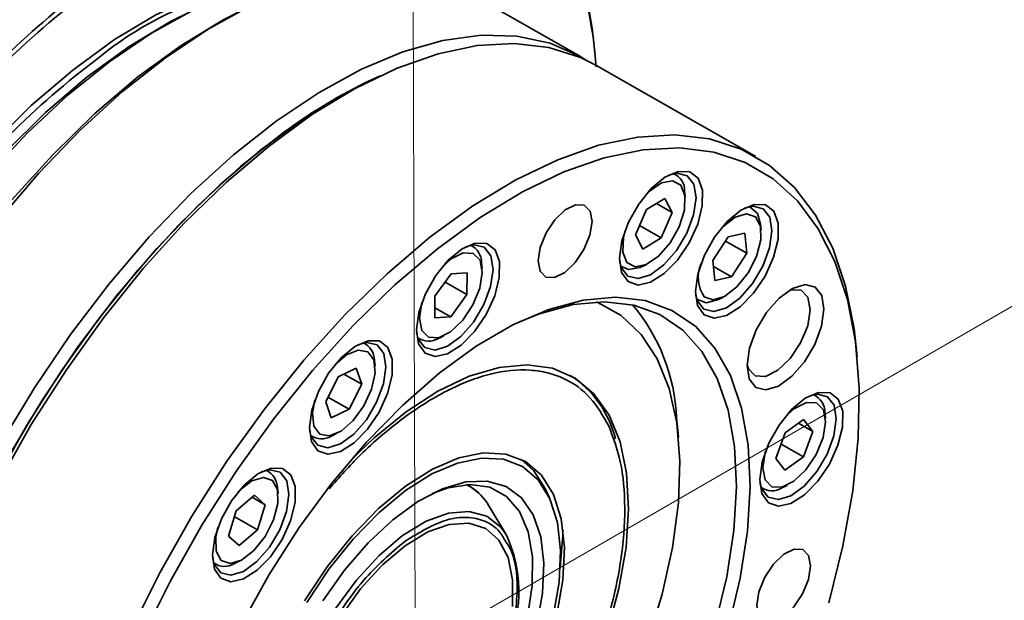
# Model space of a CAD drawing. Header units: millimetres. Extents: x -7686 to -856, y -458 to 6140.
# Tile 80 of 102: x -3471.93 to -3468.04, y 2009.18 to 2011.47. Entities that reach past the tile are written whole.
import ezdxf

# ---------------------------------------------------------------- set-up
doc = ezdxf.new("R2010")
doc.units = ezdxf.units.MM
doc.header["$LTSCALE"] = 5
doc.layers.add('1轮廓实线层', color=7, linetype='Continuous', lineweight=18)

msp = doc.modelspace()

# ---------------------------------------------------------------- linework, layer by layer
at = {"linetype": 'Continuous', "lineweight": 35}
for p, q in [((-3469.7164, 2011.3243), (-3470.1549, 2011.5742)), ((-3469.6575, 2011.311), (-3469.6604, 2011.3414)), ((-3469.0241, 2010.9298), (-3469.6587, 2011.2914)), ((-3470.5085, 2011.2492), (-3470.5431, 2011.2329)), ((-3469.3396, 2010.8576), (-3469.348, 2010.8624)), ((-3469.456, 2010.7201), (-3469.3833, 2010.7642)), ((-3469.3833, 2010.7642), (-3469.3541, 2010.7084)), ((-3469.3033, 2010.7701), (-3469.3055, 2010.7929)), ((-3469.4166, 2010.744), (-3469.3541, 2010.7084)), ((-3469.0394, 2010.727), (-3469.0479, 2010.7318)), ((-3469.4995, 2010.6201), (-3469.456, 2010.7201)), ((-3469.3541, 2010.7084), (-3469.3977, 2010.6084)), ((-3469.4834, 2010.6573), (-3469.3977, 2010.6084)), ((-3469.0031, 2010.6395), (-3469.0053, 2010.6623)), ((-3469.4704, 2010.5643), (-3469.4995, 2010.6201)), ((-3469.3977, 2010.6084), (-3469.4704, 2010.5643)), ((-3469.1933, 2010.5194), (-3469.1337, 2010.6124)), ((-3469.1337, 2010.6124), (-3469.0671, 2010.6266)), ((-3469.0671, 2010.6266), (-3469.0601, 2010.5478)), ((-3470.1418, 2010.5749), (-3470.1503, 2010.5797)), ((-3469.1443, 2010.5958), (-3469.0601, 2010.5478)), ((-3469.0601, 2010.5478), (-3469.1197, 2010.4548)), ((-3470.1055, 2010.4874), (-3470.1077, 2010.5102)), ((-3469.5271, 2010.4837), (-3469.5577, 2010.4971)), ((-3469.5572, 2010.4954), (-3469.5487, 2010.4906)), ((-3469.4757, 2010.4942), (-3469.4549, 2010.504)), ((-3469.1862, 2010.4406), (-3469.1933, 2010.5194)), ((-3469.1911, 2010.4955), (-3469.1197, 2010.4548)), ((-3470.2921, 2010.3778), (-3470.2284, 2010.4664)), ((-3470.2284, 2010.4664), (-3470.1654, 2010.4701)), ((-3470.1654, 2010.4701), (-3470.166, 2010.3853)), ((-3469.1197, 2010.4548), (-3469.1862, 2010.4406)), ((-3470.2517, 2010.4341), (-3470.166, 2010.3853)), ((-3470.2927, 2010.293), (-3470.2921, 2010.3778)), ((-3470.166, 2010.3853), (-3470.2297, 2010.2967)), ((-3469.1755, 2010.3636), (-3469.1548, 2010.3734)), ((-3470.2924, 2010.3325), (-3470.2297, 2010.2967)), ((-3469.257, 2010.3648), (-3469.2486, 2010.36)), ((-3470.2297, 2010.2967), (-3470.2927, 2010.293)), ((-3470.2779, 2010.2116), (-3470.2572, 2010.2213)), ((-3470.5653, 2010.1893), (-3470.5738, 2010.1941)), ((-3470.3594, 2010.2128), (-3470.3509, 2010.2079)), ((-3468.6236, 2010.139), (-3468.6273, 2010.1771)), ((-3470.529, 2010.1018), (-3470.5312, 2010.1246)), ((-3470.724, 2009.9615), (-3470.6746, 2010.0602)), ((-3470.6746, 2010.0602), (-3470.6031, 2010.0946)), ((-3470.6523, 2010.0709), (-3470.5811, 2010.0304)), ((-3470.6031, 2010.0946), (-3470.5811, 2010.0304)), ((-3470.5811, 2010.0304), (-3470.6306, 2009.9317)), ((-3468.785, 2009.9845), (-3468.7935, 2009.9893)), ((-3470.702, 2009.8972), (-3470.724, 2009.9615)), ((-3470.7149, 2009.9797), (-3470.6306, 2009.9317)), ((-3470.6306, 2009.9317), (-3470.702, 2009.8972)), ((-3468.7487, 2009.897), (-3468.7509, 2009.9198)), ((-3469.3298, 2009.8221), (-3469.3371, 2009.8981)), ((-3468.9083, 2009.838), (-3468.8351, 2009.8912)), ((-3468.8554, 2009.8765), (-3468.7991, 2009.8444)), ((-3468.8351, 2009.8912), (-3468.7991, 2009.8444)), ((-3470.7829, 2009.8271), (-3470.7745, 2009.8223)), ((-3470.7014, 2009.8259), (-3470.6807, 2009.8357)), ((-3468.9454, 2009.7378), (-3468.9083, 2009.838)), ((-3468.7991, 2009.8444), (-3468.8362, 2009.7443)), ((-3468.9244, 2009.7945), (-3468.8362, 2009.7443)), ((-3468.9094, 2009.691), (-3468.9454, 2009.7378)), ((-3468.8362, 2009.7443), (-3468.9094, 2009.691)), ((-3470.9485, 2009.6861), (-3470.957, 2009.6909)), ((-3470.1547, 2009.6269), (-3470.1693, 2009.6345)), ((-3470.1613, 2009.6331), (-3470.1642, 2009.6348)), ((-3470.9123, 2009.5986), (-3470.9144, 2009.6214)), ((-3469.8398, 2009.5819), (-3469.8556, 2009.6159)), ((-3469.0026, 2009.6223), (-3468.9941, 2009.6175)), ((-3468.9211, 2009.6211), (-3468.9004, 2009.6309)), ((-3471.0783, 2009.53), (-3471.0055, 2009.5919)), ((-3471.0147, 2009.584), (-3470.963, 2009.5546)), ((-3471.0055, 2009.5919), (-3470.963, 2009.5546)), ((-3470.963, 2009.5546), (-3470.9933, 2009.4554)), ((-3471.1086, 2009.4309), (-3471.0783, 2009.53)), ((-3470.0091, 2009.4351), (-3470.0787, 2009.5506)), ((-3471.0851, 2009.5077), (-3470.9933, 2009.4554)), ((-3470.9933, 2009.4554), (-3471.0661, 2009.3935)), ((-3471.0661, 2009.3935), (-3471.1086, 2009.4309)), ((-3471.1661, 2009.3239), (-3471.1577, 2009.3191)), ((-3471.0847, 2009.3227), (-3471.0639, 2009.3325))]:
    msp.add_line(p, q, dxfattribs=at)
at = {"linetype": 'Continuous', "lineweight": 35, "flags": 128}
for points in [[(-3470.7152, 2011.6353), (-3470.7916, 2011.6454), (-3470.9313, 2011.6433), (-3471.0796, 2011.6163), (-3471.235, 2011.5649), (-3471.3955, 2011.4896), (-3471.5591, 2011.3914), (-3471.7238, 2011.2714), (-3471.8877, 2011.1312), (-3472.0488, 2010.9723), (-3472.2051, 2010.7969), (-3472.2569, 2010.7336)], [(-3472.9267, 2007.7548), (-3472.9852, 2007.8595), (-3473.0381, 2008.0003), (-3473.0739, 2008.1592), (-3473.092, 2008.3346), (-3473.0924, 2008.5242), (-3473.0749, 2008.7259), (-3473.0399, 2008.9373), (-3472.9876, 2009.1559), (-3472.9188, 2009.3792), (-3472.8342, 2009.6046), (-3472.7348, 2009.8294), (-3472.6219, 2010.0509), (-3472.4966, 2010.2666), (-3472.3605, 2010.4739), (-3472.2152, 2010.6705), (-3472.0623, 2010.854), (-3471.9038, 2011.0222), (-3471.7413, 2011.1733), (-3471.5769, 2011.3053), (-3471.4125, 2011.4168), (-3471.2499, 2011.5065), (-3471.0911, 2011.5733)], [(-3471.2572, 2011.5032), (-3471.3369, 2011.4631), (-3471.501, 2011.3646), (-3471.6664, 2011.2442), (-3471.8308, 2011.1035), (-3471.9925, 2010.9441), (-3472.1493, 2010.768), (-3472.2994, 2010.5774), (-3472.441, 2010.3744), (-3472.5723, 2010.1617), (-3472.6918, 2009.9418), (-3472.798, 2009.7173), (-3472.8896, 2009.491), (-3472.9656, 2009.2656), (-3473.0249, 2009.0439), (-3473.0668, 2008.8285), (-3473.091, 2008.6221), (-3473.097, 2008.4272), (-3473.0894, 2008.2884)], [(-3471.0324, 2011.519), (-3471.1263, 2011.4714), (-3471.2956, 2011.369), (-3471.4662, 2011.2448), (-3471.6359, 2011.1004), (-3471.8028, 2010.9372), (-3471.9652, 2010.7573), (-3472.121, 2010.5625), (-3472.2687, 2010.3552), (-3472.4065, 2010.1376), (-3472.5327, 2009.9123), (-3472.6461, 2009.6817), (-3472.7454, 2009.4486), (-3472.8293, 2009.2155), (-3472.8969, 2008.9851), (-3472.9476, 2008.7599), (-3472.9806, 2008.5426), (-3472.9957, 2008.3356), (-3472.9926, 2008.1413), (-3472.9883, 2008.0869)], [(-3472.0186, 2010.6769), (-3471.8596, 2010.8628), (-3471.6952, 2011.0332), (-3471.5273, 2011.1861), (-3471.3576, 2011.3199), (-3471.1881, 2011.433), (-3471.0207, 2011.5244)], [(-3470.9192, 2011.07), (-3470.7497, 2011.1832), (-3470.5822, 2011.2745), (-3470.4186, 2011.3429), (-3470.2606, 2011.3878), (-3470.11, 2011.4086), (-3469.9684, 2011.405), (-3469.8374, 2011.3772), (-3469.7183, 2011.3254), (-3469.688, 2011.3071)], [(-3469.6587, 2011.2914), (-3469.7166, 2011.3205), (-3469.8419, 2011.3609), (-3469.9786, 2011.3769), (-3470.1251, 2011.3685), (-3470.2799, 2011.3358), (-3470.4412, 2011.2791), (-3470.6073, 2011.199), (-3470.7764, 2011.0965), (-3470.9466, 2010.9726), (-3471.1159, 2010.8287), (-3471.2827, 2010.6664), (-3471.4449, 2010.4875), (-3471.6009, 2010.294), (-3471.7489, 2010.0879), (-3471.8873, 2009.8716), (-3472.0146, 2009.6474)], [(-3472.4929, 2007.8118), (-3472.4987, 2007.8921), (-3472.4993, 2008.0859), (-3472.4822, 2008.2918), (-3472.4475, 2008.5075), (-3472.3956, 2008.7306), (-3472.3271, 2008.9586), (-3472.2428, 2009.189), (-3472.1436, 2009.4192), (-3472.0307, 2009.6467), (-3471.9051, 2009.8689), (-3471.7685, 2010.0833), (-3471.6222, 2010.2876), (-3471.468, 2010.4795), (-3471.3074, 2010.6569), (-3471.1424, 2010.8177), (-3470.9748, 2010.9603), (-3470.8063, 2011.0829), (-3470.639, 2011.1843), (-3470.5431, 2011.2329)], [(-3472.1208, 2007.0382), (-3472.1481, 2007.0528), (-3472.2539, 2007.128), (-3472.3451, 2007.2258), (-3472.4209, 2007.3451), (-3472.4803, 2007.4846), (-3472.5229, 2007.6427), (-3472.548, 2007.8179), (-3472.5554, 2008.008), (-3472.545, 2008.2111), (-3472.517, 2008.4249), (-3472.4716, 2008.647), (-3472.4094, 2008.8751), (-3472.331, 2009.1067), (-3472.2373, 2009.3391), (-3472.1293, 2009.5699), (-3472.0082, 2009.7966), (-3471.8753, 2010.0165), (-3471.7321, 2010.2275), (-3471.5802, 2010.427), (-3471.4211, 2010.613), (-3471.2567, 2010.7833), (-3471.0888, 2010.9362), (-3470.9192, 2011.07)], [(-3472.4929, 2007.8118), (-3472.501, 2007.9611), (-3472.495, 2008.1614), (-3472.471, 2008.3732), (-3472.4292, 2008.594), (-3472.3701, 2008.8214), (-3472.2945, 2009.0528), (-3472.2031, 2009.2855), (-3472.097, 2009.5169), (-3471.9773, 2009.7445), (-3471.8455, 2009.9655), (-3471.7031, 2010.1776), (-3471.5516, 2010.3783), (-3471.3928, 2010.5653), (-3471.2284, 2010.7366), (-3471.0603, 2010.8901), (-3470.8905, 2011.0242)], [(-3471.4947, 2009.0561), (-3471.38, 2009.2857), (-3471.2527, 2009.5099), (-3471.1143, 2009.7262), (-3470.9663, 2009.9323), (-3470.8103, 2010.1258), (-3470.6481, 2010.3047), (-3470.4813, 2010.467), (-3470.312, 2010.6109), (-3470.1418, 2010.7348), (-3469.9727, 2010.8374), (-3469.8066, 2010.9174), (-3469.6453, 2010.9741), (-3469.4905, 2011.0069), (-3469.344, 2011.0152), (-3469.2073, 2010.9992), (-3469.082, 2010.9589), (-3468.9695, 2010.8947), (-3468.871, 2010.8075), (-3468.7875, 2010.6981), (-3468.72, 2010.5678), (-3468.6693, 2010.4179), (-3468.6358, 2010.2502), (-3468.6273, 2010.1771)], [(-3468.7354, 2009.1675), (-3468.6796, 2009.392), (-3468.6408, 2009.6096), (-3468.6196, 2009.818), (-3468.6161, 2010.0148), (-3468.6303, 2010.1978), (-3468.6621, 2010.3651), (-3468.7112, 2010.5147), (-3468.777, 2010.6449), (-3468.8587, 2010.7544), (-3468.9556, 2010.8419), (-3469.0663, 2010.9064), (-3469.1899, 2010.9473), (-3469.3248, 2010.964), (-3469.4696, 2010.9564), (-3469.6227, 2010.9245), (-3469.7823, 2010.8688), (-3469.9467, 2010.7898), (-3470.114, 2010.6884), (-3470.2825, 2010.5657), (-3470.4501, 2010.4232), (-3470.6151, 2010.2623), (-3470.7757, 2010.085), (-3470.9299, 2009.8931), (-3471.0762, 2009.6888), (-3471.2128, 2009.4743), (-3471.3383, 2009.2521), (-3471.4513, 2009.0247)], [(-3469.5627, 2010.5278), (-3469.5543, 2010.4723), (-3469.5289, 2010.4358), (-3469.4893, 2010.4223), (-3469.4398, 2010.4332), (-3469.3858, 2010.4673), (-3469.3331, 2010.521), (-3469.2875, 2010.5885), (-3469.2538, 2010.6624), (-3469.2357, 2010.7347), (-3469.2353, 2010.7976), (-3469.2524, 2010.8442), (-3469.2854, 2010.8696), (-3469.3305, 2010.8709), (-3469.383, 2010.8481), (-3469.4371, 2010.8035), (-3469.4869, 2010.7421), (-3469.5271, 2010.6705), (-3469.5534, 2010.5964), (-3469.5627, 2010.5278)], [(-3469.5626, 2010.5173), (-3469.5558, 2010.4917), (-3469.5298, 2010.4578), (-3469.4896, 2010.4479), (-3469.4401, 2010.4631), (-3469.3873, 2010.5016), (-3469.3375, 2010.5587), (-3469.2968, 2010.6275), (-3469.27, 2010.6998), (-3469.2603, 2010.7667), (-3469.2691, 2010.8204), (-3469.2951, 2010.8542), (-3469.3352, 2010.8641), (-3469.3696, 2010.8559)], [(-3469.5007, 2010.4946), (-3469.4569, 2010.5031), (-3469.4085, 2010.5362), (-3469.3629, 2010.5887), (-3469.327, 2010.6528), (-3469.3063, 2010.7186), (-3469.304, 2010.7761), (-3469.3204, 2010.8166), (-3469.353, 2010.8339), (-3469.3968, 2010.8254), (-3469.4452, 2010.7923), (-3469.4618, 2010.7759)], [(-3469.8843, 2010.5179), (-3469.8765, 2010.4766), (-3469.8538, 2010.4533), (-3469.8194, 2010.4517), (-3469.7788, 2010.472), (-3469.738, 2010.511), (-3469.7032, 2010.5629), (-3469.6799, 2010.6198), (-3469.6714, 2010.6729), (-3469.6791, 2010.7143), (-3469.7019, 2010.7375), (-3469.7363, 2010.7391), (-3469.7769, 2010.7188), (-3469.8177, 2010.6798), (-3469.8525, 2010.6279), (-3469.8758, 2010.571), (-3469.8843, 2010.5179)], [(-3469.2626, 2010.3972), (-3469.2541, 2010.3417), (-3469.2287, 2010.3052), (-3469.1891, 2010.2916), (-3469.1397, 2010.3025), (-3469.0857, 2010.3367), (-3469.033, 2010.3904), (-3468.9873, 2010.4579), (-3468.9536, 2010.5318), (-3468.9356, 2010.604), (-3468.9351, 2010.6669), (-3468.9523, 2010.7136), (-3468.9852, 2010.739), (-3469.0303, 2010.7403), (-3469.0828, 2010.7175), (-3469.1369, 2010.6729), (-3469.1867, 2010.6115), (-3469.227, 2010.5398), (-3469.2532, 2010.4657), (-3469.2626, 2010.3972)], [(-3469.2624, 2010.3867), (-3469.2556, 2010.361), (-3469.2296, 2010.3272), (-3469.1894, 2010.3173), (-3469.14, 2010.3325), (-3469.0871, 2010.371), (-3469.0374, 2010.428), (-3468.9966, 2010.4969), (-3468.9698, 2010.5691), (-3468.9602, 2010.6361), (-3468.9689, 2010.6898), (-3468.9949, 2010.7236), (-3469.0351, 2010.7335), (-3469.0694, 2010.7253)], [(-3469.0496, 2010.7314), (-3469.0473, 2010.7307), (-3469.0176, 2010.7045), (-3469.0053, 2010.6623)], [(-3469.2278, 2010.3758), (-3469.1925, 2010.3636), (-3469.1472, 2010.3772), (-3469.0987, 2010.4147), (-3469.0545, 2010.4703), (-3469.0213, 2010.5355), (-3469.0042, 2010.6004), (-3469.0057, 2010.6552), (-3469.0256, 2010.6914), (-3469.0609, 2010.7036), (-3469.1062, 2010.69), (-3469.1546, 2010.6525), (-3469.1616, 2010.6453)], [(-3469.5407, 2010.6374), (-3469.5474, 2010.6099), (-3469.5497, 2010.5524), (-3469.5333, 2010.5119), (-3469.5007, 2010.4946)], [(-3470.365, 2010.2452), (-3470.3565, 2010.1896), (-3470.3311, 2010.1531), (-3470.2915, 2010.1396), (-3470.242, 2010.1505), (-3470.188, 2010.1847), (-3470.1353, 2010.2384), (-3470.0897, 2010.3058), (-3470.056, 2010.3797), (-3470.0379, 2010.452), (-3470.0375, 2010.5149), (-3470.0546, 2010.5615), (-3470.0876, 2010.5869), (-3470.1327, 2010.5883), (-3470.1852, 2010.5654), (-3470.2393, 2010.5209), (-3470.2891, 2010.4594), (-3470.3293, 2010.3878), (-3470.3556, 2010.3137), (-3470.365, 2010.2452)], [(-3470.3648, 2010.2346), (-3470.358, 2010.209), (-3470.332, 2010.1752), (-3470.2918, 2010.1653), (-3470.2423, 2010.1805), (-3470.1895, 2010.2189), (-3470.1397, 2010.276), (-3470.099, 2010.3448), (-3470.0722, 2010.4171), (-3470.0626, 2010.4841), (-3470.0713, 2010.5377), (-3470.0973, 2010.5715), (-3470.1375, 2010.5814), (-3470.1712, 2010.5735)], [(-3470.2301, 2010.2376), (-3470.1825, 2010.2831), (-3470.142, 2010.3437), (-3470.1147, 2010.41), (-3470.1049, 2010.472), (-3470.1139, 2010.5202), (-3470.1405, 2010.5473), (-3470.1805, 2010.5492), (-3470.228, 2010.5256), (-3470.264, 2010.4932)], [(-3469.4757, 2010.4942), (-3469.481, 2010.4919), (-3469.5271, 2010.4837)], [(-3469.0588, 2010.1056), (-3469.0501, 2010.052), (-3469.0241, 2010.0181), (-3468.9839, 2010.0082), (-3468.9344, 2010.0234), (-3468.8816, 2010.0619), (-3468.8318, 2010.119), (-3468.7911, 2010.1878), (-3468.7643, 2010.2601), (-3468.7547, 2010.327), (-3468.7634, 2010.3807), (-3468.7894, 2010.4145), (-3468.8296, 2010.4244), (-3468.879, 2010.4092), (-3468.9318, 2010.3707), (-3468.9816, 2010.3137), (-3469.0224, 2010.2448), (-3469.0492, 2010.1726), (-3469.0588, 2010.1056)], [(-3471.0551, 2009.0847), (-3470.9475, 2009.2786), (-3470.8283, 2009.4647), (-3470.6993, 2009.6399), (-3470.5627, 2009.8015), (-3470.4206, 2009.947), (-3470.2752, 2010.074), (-3470.1288, 2010.1807), (-3469.9837, 2010.2651), (-3469.8422, 2010.3262), (-3469.7065, 2010.3628), (-3469.5788, 2010.3744), (-3469.4611, 2010.3609), (-3469.3553, 2010.3224), (-3469.2629, 2010.2595), (-3469.1855, 2010.1733), (-3469.1243, 2010.0651), (-3469.0803, 2009.9366), (-3469.0541, 2009.7898), (-3469.0462, 2009.627)], [(-3469.0588, 2010.1076), (-3469.0531, 2010.0913), (-3469.026, 2010.0636), (-3468.9851, 2010.0617), (-3468.9367, 2010.0858), (-3468.8881, 2010.1323), (-3468.8468, 2010.1941), (-3468.8189, 2010.2618), (-3468.8089, 2010.325), (-3468.8181, 2010.3742), (-3468.8452, 2010.4019), (-3468.8861, 2010.4038), (-3468.8907, 2010.4026)], [(-3470.3429, 2010.3547), (-3470.3434, 2010.3531), (-3470.3532, 2010.2911), (-3470.3442, 2010.2429), (-3470.3176, 2010.2158), (-3470.2776, 2010.2139), (-3470.2301, 2010.2376)], [(-3469.1004, 2009.625), (-3469.1081, 2009.7842), (-3469.1337, 2009.9278), (-3469.1768, 2010.0536), (-3469.2367, 2010.1594), (-3469.3124, 2010.2438), (-3469.4027, 2010.3053), (-3469.5063, 2010.3429), (-3469.6214, 2010.3562), (-3469.7464, 2010.3448), (-3469.8791, 2010.309), (-3469.9583, 2010.2774)], [(-3469.6552, 2010.3555), (-3469.649, 2010.3531), (-3469.556, 2010.3015), (-3469.4771, 2010.2269), (-3469.4136, 2010.1304), (-3469.3665, 2010.0135), (-3469.3366, 2009.8783), (-3469.3244, 2009.7268), (-3469.3301, 2009.5617), (-3469.3536, 2009.3856), (-3469.3945, 2009.2015), (-3469.4521, 2009.0122)], [(-3469.1755, 2010.3636), (-3469.2206, 2010.3526), (-3469.2575, 2010.3663)], [(-3470.7885, 2009.8595), (-3470.78, 2009.804), (-3470.7546, 2009.7675), (-3470.715, 2009.754), (-3470.6656, 2009.7649), (-3470.6116, 2009.799), (-3470.5589, 2009.8527), (-3470.5132, 2009.9202), (-3470.4795, 2009.9941), (-3470.4615, 2010.0664), (-3470.461, 2010.1293), (-3470.4782, 2010.1759), (-3470.5111, 2010.2013), (-3470.5562, 2010.2026), (-3470.6087, 2010.1798), (-3470.6628, 2010.1352), (-3470.7126, 2010.0738), (-3470.7529, 2010.0022), (-3470.7791, 2009.9281), (-3470.7885, 2009.8595)], [(-3470.7883, 2009.849), (-3470.7815, 2009.8234), (-3470.7555, 2009.7895), (-3470.7153, 2009.7796), (-3470.6659, 2009.7948), (-3470.613, 2009.8333), (-3470.5633, 2009.8904), (-3470.5225, 2009.9592), (-3470.4957, 2010.0315), (-3470.4861, 2010.0984), (-3470.4948, 2010.1521), (-3470.5208, 2010.1859), (-3470.561, 2010.1958), (-3470.5979, 2010.1866)], [(-3470.6152, 2009.8869), (-3470.5727, 2009.9452), (-3470.5424, 2010.0111), (-3470.5289, 2010.0748), (-3470.5341, 2010.1264), (-3470.5574, 2010.1582), (-3470.5952, 2010.1653), (-3470.6418, 2010.1466), (-3470.6875, 2010.1076)], [(-3469.6103, 2009.0534), (-3469.565, 2009.2232), (-3469.537, 2009.3861), (-3469.5269, 2009.5391), (-3469.5348, 2009.6789), (-3469.5607, 2009.8027), (-3469.6039, 2009.908), (-3469.6636, 2009.9927), (-3469.7385, 2010.0549), (-3469.8273, 2010.0936), (-3469.9279, 2010.1077), (-3470.0385, 2010.0972), (-3470.1567, 2010.0621), (-3470.2801, 2010.0033), (-3470.4063, 2009.9218), (-3470.4063, 2009.9218)], [(-3469.0082, 2009.6547), (-3468.9997, 2009.5992), (-3468.9743, 2009.5627), (-3468.9347, 2009.5491), (-3468.8853, 2009.56), (-3468.8312, 2009.5942), (-3468.7786, 2009.6479), (-3468.7329, 2009.7154), (-3468.6992, 2009.7893), (-3468.6812, 2009.8616), (-3468.6807, 2009.9244), (-3468.6979, 2009.9711), (-3468.7308, 2009.9965), (-3468.7759, 2009.9978), (-3468.8284, 2009.975), (-3468.8825, 2009.9304), (-3468.9323, 2009.869), (-3468.9726, 2009.7973), (-3468.9988, 2009.7232), (-3469.0082, 2009.6547)], [(-3469.008, 2009.6442), (-3469.0012, 2009.6185), (-3468.9752, 2009.5847), (-3468.935, 2009.5748), (-3468.8856, 2009.59), (-3468.8327, 2009.6285), (-3468.783, 2009.6855), (-3468.7422, 2009.7544), (-3468.7154, 2009.8266), (-3468.7058, 2009.8936), (-3468.7145, 2009.9473), (-3468.7405, 2009.9811), (-3468.7807, 2009.991), (-3468.815, 2009.9828)], [(-3470.7664, 2009.9691), (-3470.7763, 2009.9171), (-3470.771, 2009.8654), (-3470.7477, 2009.8337), (-3470.7099, 2009.8266), (-3470.6634, 2009.8453), (-3470.6152, 2009.8869)], [(-3468.9965, 2009.7007), (-3468.9874, 2009.6525), (-3468.9608, 2009.6253), (-3468.9208, 2009.6235), (-3468.8733, 2009.6471), (-3468.8257, 2009.6927), (-3468.7852, 2009.7532), (-3468.7579, 2009.8196), (-3468.7481, 2009.8815), (-3468.7571, 2009.9298), (-3468.7837, 2009.9569), (-3468.8237, 2009.9588), (-3468.8712, 2009.9351), (-3468.9072, 2009.9028)], [(-3470.4063, 2009.9218), (-3470.5326, 2009.8194), (-3470.6224, 2009.7337)], [(-3469.8098, 2009.1192), (-3469.7862, 2009.2575), (-3469.7807, 2009.3853), (-3469.7934, 2009.499), (-3469.824, 2009.5952), (-3469.8716, 2009.6713), (-3469.9347, 2009.7249), (-3470.0117, 2009.7547), (-3470.1002, 2009.7596), (-3470.1977, 2009.7397), (-3470.3015, 2009.6953), (-3470.4085, 2009.6279)], [(-3468.9861, 2009.7643), (-3468.9866, 2009.7627), (-3468.9965, 2009.7007)], [(-3470.4086, 2009.6103), (-3470.3042, 2009.6761), (-3470.2029, 2009.7193), (-3470.1077, 2009.7388), (-3470.0213, 2009.734), (-3469.9462, 2009.705), (-3469.8846, 2009.6526), (-3469.8382, 2009.5784), (-3469.8083, 2009.4845), (-3469.7959, 2009.3735), (-3469.8013, 2009.2488), (-3469.8243, 2009.1138)], [(-3469.8556, 2009.6159), (-3469.9015, 2009.6884), (-3469.9522, 2009.7341)], [(-3471.1717, 2009.3563), (-3471.1632, 2009.3008), (-3471.1378, 2009.2643), (-3471.0983, 2009.2507), (-3471.0488, 2009.2616), (-3470.9948, 2009.2958), (-3470.9421, 2009.3495), (-3470.8964, 2009.417), (-3470.8628, 2009.4908), (-3470.8447, 2009.5631), (-3470.8442, 2009.626), (-3470.8614, 2009.6727), (-3470.8943, 2009.6981), (-3470.9395, 2009.6994), (-3470.9919, 2009.6766), (-3471.046, 2009.632), (-3471.0959, 2009.5706), (-3471.1361, 2009.4989), (-3471.1623, 2009.4248), (-3471.1717, 2009.3563)], [(-3471.1715, 2009.3458), (-3471.1647, 2009.3201), (-3471.1387, 2009.2863), (-3471.0986, 2009.2764), (-3471.0491, 2009.2916), (-3470.9963, 2009.3301), (-3470.9465, 2009.3871), (-3470.9057, 2009.456), (-3470.8789, 2009.5282), (-3470.8693, 2009.5952), (-3470.878, 2009.6489), (-3470.904, 2009.6827), (-3470.9442, 2009.6926), (-3470.9786, 2009.6844)], [(-3470.9637, 2009.4294), (-3470.9305, 2009.4946), (-3470.9133, 2009.5595), (-3470.9148, 2009.6143), (-3470.9347, 2009.6505), (-3470.97, 2009.6627), (-3471.0153, 2009.6491), (-3471.0638, 2009.6116), (-3471.0707, 2009.6043)], [(-3470.7349, 2009.175), (-3470.6494, 2009.2959), (-3470.5564, 2009.4038), (-3470.4588, 2009.4952), (-3470.3597, 2009.5674), (-3470.2624, 2009.6178), (-3470.17, 2009.645), (-3470.0854, 2009.648), (-3470.0113, 2009.6267), (-3469.9502, 2009.5819), (-3469.9041, 2009.5149), (-3469.8743, 2009.428), (-3469.8618, 2009.3238), (-3469.8671, 2009.2059), (-3469.89, 2009.0778)], [(-3470.3031, 2009.5992), (-3470.2405, 2009.6218), (-3470.153, 2009.6351), (-3470.0751, 2009.6235), (-3470.0096, 2009.5875), (-3469.9586, 2009.5284), (-3469.9239, 2009.448), (-3469.9067, 2009.3492), (-3469.9075, 2009.2353), (-3469.9264, 2009.1102), (-3469.9627, 2008.9782), (-3470.0151, 2008.8437), (-3470.0819, 2008.7113), (-3470.1608, 2008.5856), (-3470.2491, 2008.4708), (-3470.3438, 2008.3709), (-3470.4417, 2008.2892)], [(-3470.1183, 2009.6), (-3470.1556, 2009.6297), (-3470.1611, 2009.633)], [(-3470.4085, 2009.6279), (-3470.5157, 2009.5394), (-3470.6199, 2009.4322), (-3470.7182, 2009.3096), (-3470.8078, 2009.175)], [(-3470.7984, 2009.1682), (-3470.7109, 2009.2996), (-3470.615, 2009.4193), (-3470.5132, 2009.5239), (-3470.4086, 2009.6103)], [(-3469.1841, 2009.0799), (-3469.1387, 2009.27), (-3469.1106, 2009.4527), (-3469.1004, 2009.625)], [(-3469.0462, 2009.627), (-3469.0567, 2009.4509), (-3469.0853, 2009.2642), (-3469.1318, 2009.0698)], [(-3470.0091, 2009.4351), (-3470.0312, 2009.4657), (-3470.0876, 2009.5096), (-3470.1578, 2009.5284), (-3470.2388, 2009.5216), (-3470.3274, 2009.4892), (-3470.42, 2009.4326)], [(-3470.6643, 2009.113), (-3470.5859, 2009.222), (-3470.4999, 2009.3167), (-3470.4103, 2009.3928), (-3470.3208, 2009.4471), (-3470.2353, 2009.4772), (-3470.1577, 2009.4818), (-3470.0913, 2009.4606), (-3470.039, 2009.4147), (-3470.0031, 2009.346), (-3469.9851, 2009.2574), (-3469.9859, 2009.153)], [(-3471.1497, 2009.4659), (-3471.1583, 2009.4259), (-3471.1568, 2009.3712), (-3471.1369, 2009.3349), (-3471.1016, 2009.3227), (-3471.0563, 2009.3363), (-3471.0079, 2009.3738), (-3470.9637, 2009.4294)], [(-3469.7966, 2009.3069), (-3469.7867, 2009.4347), (-3469.7866, 2009.4587)], [(-3470.42, 2009.4326), (-3470.5128, 2009.3542), (-3470.6019, 2009.2572), (-3470.6837, 2009.1455), (-3470.7549, 2009.0237), (-3470.8125, 2008.8968), (-3470.8543, 2008.77), (-3470.8784, 2008.6484), (-3470.8839, 2008.5371), (-3470.8706, 2008.4406), (-3470.839, 2008.3629), (-3470.7905, 2008.3071), (-3470.7269, 2008.2756), (-3470.6739, 2008.2686)], [(-3469.0205, 2009.158), (-3469.0128, 2009.1166), (-3468.99, 2009.0934), (-3468.9557, 2009.0918), (-3468.915, 2009.1121), (-3468.8742, 2009.1511), (-3468.8395, 2009.203), (-3468.8161, 2009.2599), (-3468.8076, 2009.313), (-3468.8154, 2009.3543), (-3468.8382, 2009.3776), (-3468.8725, 2009.3792), (-3468.9132, 2009.3589), (-3468.954, 2009.3199), (-3468.9887, 2009.268), (-3469.0121, 2009.2111), (-3469.0205, 2009.158)]]:
    msp.add_lwpolyline(points, dxfattribs=at)
at = {"linetype": 'Continuous', "lineweight": 35}
for centre, radius, start, end in [((-3471.3791, 2011.1616), 1.7284, 4.0742, 18.3782), ((-3471.4372, 2011.1851), 1.7837, 5.0272, 17.2875), ((-3470.7312, 2010.2222), 1.4133, 94.9402, 129.1605), ((-3469.287, 2008.4984), 3.9113, 128.2153, 141.7655), ((-3469.3682, 2008.5641), 3.7909, 127.5976, 141.7488), ((-3469.5986, 2008.6256), 3.3691, 126.948, 142.7578), ((-3469.65, 2009.3531), 2.0812, 115.4137, 126.5898), ((-3469.3761, 2010.7965), 0.0707, 357.1214, 68.1181), ((-3470.1819, 2010.5115), 0.0742, 359.035, 66.2045), ((-3469.115, 2010.4529), 0.1366, 156.7651, 214.3567), ((-3470.0808, 2009.8651), 0.7445, 2.5443, 40.0309), ((-3470.6075, 2010.1245), 0.0763, 0.0632, 65.1762), ((-3470.3168, 2010.2755), 0.0748, 234.73, 301.315), ((-3469.9833, 2009.7158), 0.4165, 13.8224, 57.1406), ((-3468.8287, 2009.9187), 0.0778, 0.7653, 64.4741), ((-3470.7404, 2009.8875), 0.0729, 233.7306, 302.3144), ((-3470.993, 2009.6198), 0.0786, 1.1199, 64.1196), ((-3470.2615, 2009.4444), 0.2115, 30.1414, 59.6527), ((-3468.9601, 2009.6813), 0.0717, 233.093, 302.952), ((-3470.5132, 2009.2094), 0.5523, 338.3654, 24.1197), ((-3471.1237, 2009.3822), 0.0712, 232.7845, 303.2605)]:
    msp.add_arc(centre, radius, start, end, dxfattribs=at)
msp.add_open_spline([(-3471.5804, 2013.2943), (-3471.6504, 2013.3115), (-3471.7902, 2013.346), (-3472.0268, 2013.3366), (-3472.2783, 2013.2824), (-3472.5426, 2013.1801), (-3472.8149, 2013.0323), (-3473.0909, 2012.8413), (-3473.3661, 2012.6102), (-3473.6359, 2012.3428), (-3473.896, 2012.0435), (-3474.1417, 2011.7169), (-3474.3711, 2011.3694), (-3474.5051, 2011.1252), (-3474.5721, 2011.0031)], degree=3, dxfattribs=at)
for points, knots in [([(-3470.7107, 2009.6169), (-3470.6699, 2009.6629), (-3470.5757, 2009.7691), (-3470.4169, 2009.9024), (-3470.2419, 2010.0132), (-3470.0702, 2010.0787), (-3469.9388, 2010.0918), (-3469.8449, 2010.0773), (-3469.7616, 2010.0471), (-3469.6741, 2009.9855), (-3469.6278, 2009.905), (-3469.6053, 2009.866)], [0, 0, 0, 0, 0.096296, 0.222594, 0.354143, 0.488483, 0.622824, 0.688673, 0.754542, 0.88084, 1, 1, 1, 1]), ([(-3469.6053, 2009.866), (-3469.588, 2009.8206), (-3469.5525, 2009.7272), (-3469.5367, 2009.5441), (-3469.5529, 2009.3303), (-3469.606, 2009.0932), (-3469.6787, 2008.8879), (-3469.7515, 2008.726), (-3469.8308, 2008.5712), (-3469.9409, 2008.3907), (-3470.0863, 2008.1974), (-3470.2428, 2008.0277), (-3470.411, 2007.8834), (-3470.5861, 2007.7734), (-3470.7579, 2007.7075), (-3470.8891, 2007.6949), (-3470.9834, 2007.7086), (-3471.0251, 2007.7255), (-3471.046, 2007.734)], [0, 0, 0, 0, 0.06619, 0.136345, 0.209417, 0.284039, 0.358662, 0.395239, 0.431827, 0.501982, 0.568173, 0.634363, 0.704518, 0.77759, 0.852212, 0.926834, 0.963412, 1, 1, 1, 1]), ([(-3470.0118, 2009.4081), (-3470.02, 2009.4224), (-3470.0412, 2009.4593), (-3470.0937, 2009.493), (-3470.1641, 2009.5085), (-3470.2678, 2009.4971), (-3470.354, 2009.4449), (-3470.4101, 2009.411)], [0, 0, 0, 0, 0.116719, 0.300803, 0.484887, 0.665145, 1, 1, 1, 1]), ([(-3470.4101, 2009.411), (-3470.4664, 2009.3631), (-3470.5528, 2009.2896), (-3470.6573, 2009.1493), (-3470.7293, 2009.0305), (-3470.7879, 2008.9053), (-3470.8427, 2008.7455), (-3470.8713, 2008.5602), (-3470.8452, 2008.4148), (-3470.7922, 2008.3335), (-3470.7348, 2008.2928), (-3470.6638, 2008.278), (-3470.5603, 2008.2892), (-3470.474, 2008.3414), (-3470.4179, 2008.3754)], [0, 0, 0, 0, 0.119728, 0.18418, 0.25, 0.31582, 0.380272, 0.5, 0.619728, 0.68418, 0.75, 0.81582, 0.880272, 1, 1, 1, 1]), ([(-3470.4179, 2008.3754), (-3470.3617, 2008.4232), (-3470.2752, 2008.4968), (-3470.1707, 2008.6371), (-3470.0988, 2008.7559), (-3470.0402, 2008.881), (-3469.9851, 2009.0412), (-3469.9582, 2009.2242), (-3469.9756, 2009.3564), (-3470.0068, 2009.401), (-3470.0118, 2009.4081)], [0, 0, 0, 0, 0.186363, 0.286686, 0.389137, 0.491589, 0.591911, 0.778274, 0.964637, 1, 1, 1, 1])]:
    msp.add_open_spline(points, degree=3, knots=knots, dxfattribs=at)
at = {"layer": '1轮廓实线层', "lineweight": 13}
for q in [(-3470.3961, 2017.2305), (-3463.2213, 2013.1037)]:
    msp.add_line((-3470.3693, 2008.9768), q, dxfattribs=at)

doc.saveas('drawing.dxf')
